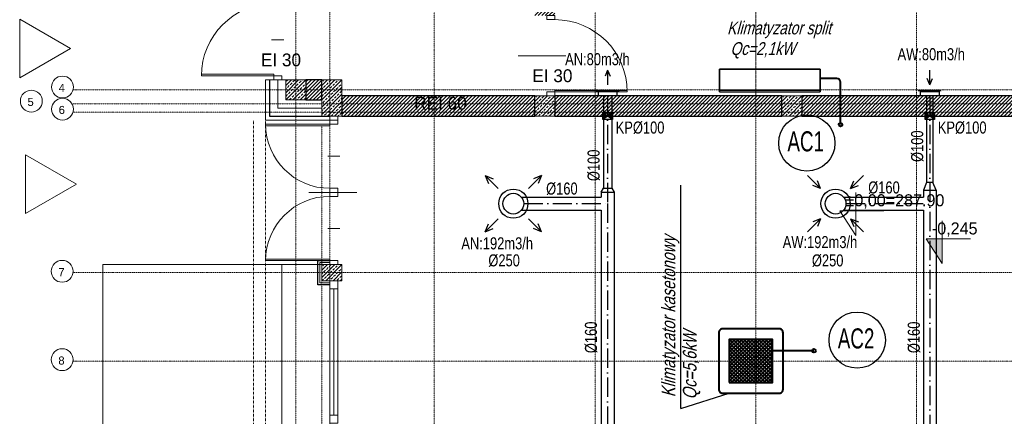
# Model space of a CAD drawing. Header units: millimetres. Extents: x 49908 to 79848, y -11883 to -3092.
# Tile 191 of 222: x 75374 to 76600, y -5005 to -4512. Entities that reach past the tile are written whole.
import ezdxf
from ezdxf.enums import TextEntityAlignment as Align

# ---------------------------------------------------------------- set-up
doc = ezdxf.new("R2010")
doc.units = ezdxf.units.MM
for name, pattern in [('0.5_0.5', [10, 5, -5]), ('ACAD_ISO10W100', [18, 12, -3, 0, -3]), ('AUSGEZOGEN', [0]), ('DASHDOT', [1, 0.5, -0.25, 0, -0.25]), ('DASHED', [19.05, 12.7, -6.35])]:
    doc.linetypes.add(name, pattern=pattern)
doc.layers.get('0').update_dxf_attribs({"color": 9, "lineweight": 9})
for name, color, linetype, lineweight in [('A opis', 9, 'Continuous', 13), ('A stolarka', 9, 'Continuous', 9), ('A_CIENKA', 9, 'Continuous', 9), ('A_HATCH', 9, 'Continuous', 9), ('A_IZOLACJA', 9, 'ZIGZAG', 9), ('A_KONSTRUKCJA', 9, 'Continuous', 25), ('A_MUROWANE', 9, 'Continuous', 25), ('A_OSIE', 9, 'DASHDOT', 9), ('A_PRZERYW', 9, 'DASHED', 9), ('A_WIDOK', 9, 'Continuous', 9), ('S_Klimatyzacja', 4, 'Continuous', 40), ('\x9dciany', 9, 'Continuous', 9)]:
    doc.layers.add(name, color=color, linetype=linetype, lineweight=lineweight)
doc.layers.add('A_WYMIAR', color=9, linetype='Continuous', lineweight=5, transparency=0.2)
doc.layers.add('S_Opis CO', color=2, linetype='Continuous')
for name, color, linetype, true_color in [('S_W_Opis', 7, 'Continuous', 0xb000eb), ('S_W_went nawiewna', 7, 'Continuous', 0x129b2b), ('S_W_went wywiewna', 7, 'Continuous', 0xdf5d0c)]:
    doc.layers.add(name, color=color, linetype=linetype, true_color=true_color)
doc.styles.add('Arial', font='arial.ttf')
doc.styles.add('ROMANS', font='romanpl.shx', dxfattribs={"bigfont": 'romanbigpl.shx'})
doc.linetypes.add('ZIGZAG', pattern='A,0.00254,-5.08,[131,ltypeshp.shx,S=5.08,R=0,X=-5.08,Y=0],-10.16,[131,ltypeshp.shx,S=5.08,R=180,X=5.08,Y=0],-5.08', length=20.32254)

msp = doc.modelspace()

# ---------------------------------------------------------------- hatches: boundary and pattern name
at = {"lineweight": 5, "ltscale": 0.25}
h = msp.add_hatch(dxfattribs=at)
h.set_pattern_fill('ANSI33', color=256, style=0)
h.set_pattern_definition([(45, (75705.4694, -4611.6265), (-4.4901, 4.4901), []), (45, (75709.9595, -4611.6265), (-4.4901, 4.4901), [3.175, -1.5875])])
h.paths.add_polyline_path([(75705.5, -4586.6), (75705.5, -4611.6), (75730.5, -4611.6), (75730.5, -4586.6)])
h = msp.add_hatch(dxfattribs=at)
h.set_pattern_fill('ANSI33', color=256, style=0)
h.set_pattern_definition([(45, (75750.4694, -4611.6265), (-4.4901, 4.4901), []), (45, (75754.9595, -4611.6265), (-4.4901, 4.4901), [3.175, -1.5875])])
h.paths.add_polyline_path([(75750.5, -4586.6), (75750.5, -4631.6), (75775.5, -4631.6), (75775.5, -4586.6)])
h = msp.add_hatch(dxfattribs=at)
h.set_pattern_fill('ANSI33', color=256, style=0)
h.set_pattern_definition([(45, (76015.4694, -4631.6265), (-4.4901, 4.4901), []), (45, (76019.9595, -4631.6265), (-4.4901, 4.4901), [3.175, -1.5875])])
h.paths.add_polyline_path([(76015.5, -4606.6), (76015.5, -4631.6), (76040.5, -4631.6), (76040.5, -4606.6)])
h = msp.add_hatch(dxfattribs=at)
h.set_pattern_fill('ANSI33', color=256, style=0)
h.set_pattern_definition([(45, (76322.9694, -4631.6265), (-4.4901, 4.4901), []), (45, (76327.4595, -4631.6265), (-4.4901, 4.4901), [3.175, -1.5875])])
h.paths.add_polyline_path([(76323, -4606.6), (76323, -4631.6), (76348, -4631.6), (76348, -4606.6)])
h = msp.add_hatch(dxfattribs=at)
h.set_pattern_fill('ANSI33', color=256, style=0)
h.set_pattern_definition([(45, (75750.4694, -4841.6265), (-4.4901, 4.4901), []), (45, (75754.9595, -4841.6265), (-4.4901, 4.4901), [3.175, -1.5875])])
h.paths.add_polyline_path([(75750.5, -4816.6), (75750.5, -4836.6), (75775.5, -4836.6), (75775.5, -4816.6)])
at = {"layer": 'A_CIENKA', "transparency": 33554687}
h = msp.add_hatch(color=256, dxfattribs=at)
h.dxf.hatch_style = 1
h.paths.add_polyline_path([(76522.7, -4784.6), (76502.7, -4784.6), (76522.7, -4815.4)])
at = {"layer": 'A_HATCH', "transparency": 33554687}
h = msp.add_hatch(dxfattribs=at)
h.set_pattern_fill('ANSI31', color=256, angle=360)
h.set_pattern_definition([(45, (24000, -2e-11), (-2.24506403, 2.24506403), [])])
h.paths.add_polyline_path([(76040.5, -4266.6), (76015.5, -4266.6), (76015.5, -4506.6), (76040.5, -4506.6)])
h.paths.add_polyline_path([(76015.5, -4631.6), (76015.5, -4606.6), (75775.5, -4606.6), (75775.5, -4631.6)])
h.paths.add_polyline_path([(76323, -4631.6), (76323, -4606.6), (76040.5, -4606.6), (76040.5, -4631.6)])
h.paths.add_polyline_path([(76348, -4606.6), (76348, -4631.6), (76650.5, -4631.6), (76650.5, -4606.6)])
h = msp.add_hatch(dxfattribs=at)
h.set_pattern_fill('ANSI31', color=256, angle=360)
h.set_pattern_definition([(45, (24000, -2e-11), (-2.24506403, 2.24506403), [])])
h.paths.add_polyline_path([(75750.5, -4611.6), (75750.5, -4586.6), (75730.5, -4586.6), (75730.5, -4611.6)])
at = {"layer": 'S_Klimatyzacja'}
h = msp.add_hatch(dxfattribs=at)
h.set_pattern_fill('ANSI37', color=1)
h.set_pattern_definition([(45, (-4053.677, -925.8292), (-2.24506403, 2.24506403), []), (135, (-4053.677, -925.8292), (-2.24506403, -2.24506403), [])])
h.paths.add_polyline_path([(76257.6, -4963.5), (76311.4, -4963.5), (76311.4, -4909.7), (76257.6, -4909.7)])
at = {"layer": 'S_W_went nawiewna', "ltscale": 2}
h = msp.add_hatch(color=256, dxfattribs=at)
h.dxf.hatch_style = 1
h.paths.add_polyline_path([(76100.3, -4627.5), (76100.3, -4635.8), (76106.2, -4631.6)])
h = msp.add_hatch(color=256, dxfattribs=at)
h.dxf.hatch_style = 1
h.paths.add_polyline_path([(76106.2, -4631.6), (76112.1, -4635.8), (76112.1, -4627.5)])
at = {"layer": 'S_W_went wywiewna', "ltscale": 2}
h = msp.add_hatch(color=256, dxfattribs=at)
h.dxf.hatch_style = 1
h.paths.add_polyline_path([(76501.2, -4627.5), (76501.2, -4635.8), (76507.1, -4631.6)])
h = msp.add_hatch(color=256, dxfattribs=at)
h.dxf.hatch_style = 1
h.paths.add_polyline_path([(76507.1, -4631.6), (76513, -4635.8), (76513, -4627.5)])

# ---------------------------------------------------------------- linework, layer by layer
for points in [[(75705.5, -4586.6), (75705.5, -4611.6), (75730.5, -4611.6), (75730.5, -4586.6)], [(75750.5, -4586.6), (75750.5, -4631.6), (75775.5, -4631.6), (75775.5, -4586.6)], [(76015.5, -4606.6), (76015.5, -4631.6), (76040.5, -4631.6), (76040.5, -4606.6)], [(76323, -4606.6), (76323, -4631.6), (76348, -4631.6), (76348, -4606.6)], [(75750.5, -4816.6), (75750.5, -4836.6), (75775.5, -4836.6), (75775.5, -4816.6)]]:
    msp.add_lwpolyline(points, close=True)
at = {"ltscale": 0.5}
for points in [[(75760.5, -4636.6), (75760.5, -4631.6)], [(75770.5, -4636.6), (75770.5, -4631.6)]]:
    msp.add_lwpolyline(points, dxfattribs=at)
at = {"layer": 'A opis', "ltscale": 0.5}
for p, q in [((75994.7, -4556.6), (76054.2, -4556.6)), ((75734.4, -4726.6), (75793.9, -4726.6))]:
    msp.add_line(p, q, dxfattribs=at)
at = {"layer": 'A stolarka', "linetype": 'AUSGEZOGEN', "lineweight": 0}
for p, q in [((75688, -4536.6), (75703, -4536.6)), ((76043, -4556.6), (76028, -4556.6)), ((75758, -4681.6), (75773, -4681.6)), ((75758, -4771.6), (75773, -4771.6))]:
    msp.add_line(p, q, dxfattribs=at)
for points in [[(76030.5, -4511.6), (76030.5, -4506.6), (76040.5, -4506.6), (76040.5, -4511.6)], [(75690.5, -4581.6), (75690.5, -4579.6), (75600.5, -4579.6), (75600.5, -4581.6)], [(75700.5, -4586.6), (75700.5, -4581.6), (75690.5, -4581.6), (75690.5, -4586.6)], [(76030.5, -4606.6), (76030.5, -4601.6), (76040.5, -4601.6), (76040.5, -4606.6)], [(76040.5, -4601.6), (76040.5, -4599.6), (76130.5, -4599.6), (76130.5, -4601.6)], [(75760.5, -4641.6), (75760.5, -4643.6), (75680.5, -4643.6), (75680.5, -4641.6)], [(75770.5, -4636.6), (75770.5, -4641.6), (75760.5, -4641.6), (75760.5, -4636.6)], [(75770.5, -4721.6), (75770.5, -4726.6), (75760.5, -4726.6), (75760.5, -4721.6)], [(75770.5, -4731.6), (75770.5, -4726.6), (75760.5, -4726.6), (75760.5, -4731.6)], [(75760.5, -4811.6), (75760.5, -4809.6), (75680.5, -4809.6), (75680.5, -4811.6)], [(75770.5, -4816.6), (75770.5, -4811.6), (75760.5, -4811.6), (75760.5, -4816.6)]]:
    msp.add_lwpolyline(points, close=True, dxfattribs=at)
at = {"layer": 'A stolarka'}
for points in [[(75760.5, -4836.6), (75760.5, -5014.1)], [(75770.5, -4846.6), (75770.5, -4836.6), (75760.5, -4836.6), (75760.5, -4846.6), (75770.5, -4846.6)], [(75765.5, -4846.6), (75765.5, -5004.1)], [(75770.5, -4846.6), (75770.5, -5004.1)], [(75770.5, -5014.1), (75770.5, -5004.1), (75760.5, -5004.1), (75760.5, -5014.1), (75770.5, -5014.1)]]:
    msp.add_lwpolyline(points, dxfattribs=at)
at = {"layer": 'A stolarka', "linetype": 'AUSGEZOGEN', "lineweight": 0}
for centre, radius, start, end in [((75690.5, -4581.6), 90, 90, 180), ((76040.5, -4601.6), 90, 0, 90), ((75760.5, -4641.6), 80, 180, 270), ((75760.5, -4811.6), 80, 90, 180)]:
    msp.add_arc(centre, radius, start, end, dxfattribs=at)
at = {"layer": 'A_CIENKA'}
for p, q in [((76415.2, -4727), (76415.2, -4780.4)), ((76415.2, -4749.6), (76395.2, -4749.6)), ((76395.2, -4749.6), (76415.2, -4780.4)), ((76415.2, -4749.6), (76450.1, -4749.6)), ((75700.5, -4816.6), (75700.5, -6546.6))]:
    msp.add_line(p, q, dxfattribs=at)
for points in [[(75437.8, -4547.4), (75374.4, -4510.8), (75374.4, -4584)], [(75445.1, -4716.5), (75381.7, -4679.9), (75381.7, -4753.1)]]:
    msp.add_lwpolyline(points, close=True, dxfattribs=at)
msp.add_lwpolyline([(76522.7, -4762), (76522.7, -4815.4), (76502.7, -4784.6), (76522.7, -4784.6), (76557.6, -4784.6)], dxfattribs=at)
at = {"layer": 'A_IZOLACJA', "ltscale": 0.015}
msp.add_lwpolyline([(75695.5, -4586.6), (75695.5, -4621.6), (75750.5, -4621.6)], dxfattribs=at)
at = {"layer": 'A_IZOLACJA', "ltscale": 0.005}
msp.add_lwpolyline([(75760.5, -4839.1), (75748, -4839.1), (75748, -4814.1), (75760.5, -4814.1)], dxfattribs=at)
at = {"layer": 'A_KONSTRUKCJA'}
for points in [[(75685.5, -4586.6), (75685.5, -4631.6), (75760.5, -4631.6)], [(75760.5, -4841.6), (75745.5, -4841.6), (75745.5, -4811.6), (75760.5, -4811.6)]]:
    msp.add_lwpolyline(points, dxfattribs=at)
at = {"layer": 'A_MUROWANE', "ltscale": 0.5}
for points in [[(75730.5, -4611.6), (75750.5, -4611.6), (75750.5, -4586.6), (75730.5, -4586.6)], [(76015.5, -4606.6), (75775.5, -4606.6), (75775.5, -4631.6), (76015.5, -4631.6)], [(76323, -4606.6), (76040.5, -4606.6), (76040.5, -4631.6), (76323, -4631.6)], [(76650.5, -4606.6), (76348, -4606.6), (76348, -4631.6), (76650.5, -4631.6)]]:
    msp.add_lwpolyline(points, close=True, dxfattribs=at)
at = {"layer": 'A_OSIE', "ltscale": 0.3, "transparency": 33554559}
for p, q in [((75718, -3903), (75718, -7140.1)), ((75760.5, -3903), (75760.5, -7140.1)), ((75890.5, -7140.1), (75890.2, -3903)), ((76090.5, -7140.1), (76090.5, -3902.9)), ((76290.5, -7140.1), (76290.5, -3903)), ((76490.5, -7140.1), (76490.5, -3903)), ((75440.8, -4599.1), (78341.8, -4599.1)), ((78343.7, -4616.6), (75440.8, -4616.6)), ((78341.8, -4626.6), (75440.8, -4626.6)), ((78341.8, -4826.6), (75440.8, -4826.6)), ((75440.8, -4936.6), (78341.8, -4936.6))]:
    msp.add_line(p, q, dxfattribs=at)
at = {"layer": 'A_PRZERYW', "ltscale": 0.01}
msp.add_lwpolyline([(76680.5, -6566.6), (75750.5, -6566.6), (75750.5, -4643.6)], dxfattribs=at)
at = {"layer": 'A_WIDOK', "linetype": '0.5_0.5', "ltscale": 0.02}
for p, q in [((75665.5, -4636.6), (75665.5, -6651.6)), ((75680.5, -4636.6), (75680.5, -6636.6))]:
    msp.add_line(p, q, dxfattribs=at)
at = {"layer": 'A_WYMIAR'}
for centre in [(75427.7, -4595.5), (75388.9, -4613), (75427.7, -4623), (75427.3, -4824.9), (75427.3, -4934.9)]:
    msp.add_circle(centre, 13.6, dxfattribs=at)
at = {"layer": 'S_Klimatyzacja', "color": 3, "linetype": 'Continuous', "lineweight": 30}
for p, q in [((76245.5, -4573.3), (76245.5, -4573.3)), ((76245.6, -4573.3), (76370.4, -4573.3)), ((76245.6, -4573.3), (76245.6, -4573.4)), ((76308, -4573.4), (76245.6, -4573.4)), ((76271.5, -4573.3), (76271.5, -4573.2)), ((76271.5, -4573.2), (76302, -4573.2)), ((76271.5, -4573.3), (76271.5, -4573.2)), ((76273.6, -4573.3), (76273.6, -4573.3)), ((76302, -4573.2), (76314, -4573.2)), ((76302, -4573.3), (76302, -4573.2)), ((76370.4, -4573.4), (76308, -4573.4)), ((76312, -4573), (76312, -4573)), ((76312.4, -4572.8), (76312.4, -4573)), ((76312.5, -4573), (76312.5, -4572.8)), ((76312.9, -4573), (76312.9, -4573)), ((76362.1, -4573.2), (76314, -4573.2)), ((76314, -4573.3), (76314, -4573.2)), ((76362.1, -4573.3), (76362.1, -4573.2)), ((76362.1, -4573.2), (76362.1, -4573.3)), ((76370.4, -4573.3), (76370.4, -4573.4)), ((76370.5, -4573.3), (76370.5, -4573.3)), ((76245.3, -4599.5), (76245.3, -4599)), ((76245.5, -4599.4), (76245.4, -4599)), ((76246, -4599.1), (76246, -4599.3)), ((76246, -4599.1), (76254.2, -4599.1)), ((76246, -4599.1), (76254.2, -4599.1)), ((76246, -4599.1), (76246, -4599.1)), ((76246, -4599.3), (76370, -4599.3)), ((76246, -4599.3), (76246, -4599.4)), ((76308, -4599.4), (76246, -4599.4)), ((76254.2, -4599.1), (76254.2, -4599.1)), ((76254.7, -4599.1), (76331.4, -4599.1)), ((76254.7, -4599.1), (76308, -4599.1)), ((76254.7, -4599.1), (76254.7, -4599.1)), ((76308, -4599.1), (76331.4, -4599.1)), ((76370, -4599.4), (76308, -4599.4)), ((76331.4, -4599.1), (76331.4, -4599.1)), ((76361.8, -4599.1), (76370, -4599.1)), ((76361.8, -4599.1), (76370, -4599.1)), ((76361.8, -4599.1), (76361.8, -4599.1)), ((76370, -4599.1), (76370, -4599.3)), ((76370, -4599.1), (76370, -4599.1)), ((76370, -4599.3), (76370, -4599.4)), ((76370.6, -4599.4), (76370.6, -4599)), ((76370.7, -4599.5), (76370.7, -4599))]:
    msp.add_line(p, q, dxfattribs=at)
at = {"layer": 'S_Klimatyzacja'}
for p, q in [((76391.4, -4584.9), (76370.8, -4584.9)), ((76396.1, -4642.3), (76396.1, -4589.6)), ((76362.9, -4923.8), (76311.4, -4923.8))]:
    msp.add_line(p, q, dxfattribs=at)
at = {"layer": 'S_Klimatyzacja', "color": 3}
msp.add_lwpolyline([(76249.3, -4976.6), (76319.8, -4976.6, 0.414214), (76324.5, -4971.9), (76324.5, -4901.4, 0.414214), (76319.8, -4896.6), (76249.3, -4896.6, 0.414214), (76244.5, -4901.4), (76244.5, -4971.9, 0.414214)], format="xyb", close=True, dxfattribs=at)
msp.add_lwpolyline([(76257.6, -4963.5), (76311.4, -4963.5), (76311.4, -4909.7), (76257.6, -4909.7)], close=True, dxfattribs=at)
at = {"layer": 'S_Klimatyzacja', "ltscale": 0.01}
for centre in [(76396.1, -4642.3), (76362.9, -4923.8)]:
    msp.add_circle(centre, 2.27, dxfattribs=at)
at = {"layer": 'S_Klimatyzacja', "color": 3, "linetype": 'Continuous', "lineweight": 30}
for centre, radius, start, end in [((76312.5, -4573.7), 0.9, 122.7972, 141.4943), ((76312.5, -4573.7), 0.9, 38.5057, 57.2028), ((76254.2, -4599), 0.15, 270, 357.2428), ((76254.7, -4599), 0.15, 180, 270), ((76361.3, -4599.1), 0.15, 269.9952, 0), ((76361.8, -4599), 0.15, 182.7572, 270)]:
    msp.add_arc(centre, radius, start, end, dxfattribs=at)
at = {"layer": 'S_Klimatyzacja', "color": 3, "linetype": 'Continuous', "lineweight": 30, "extrusion": (0, 0, -1)}
for radius, start, end in [(0.897, 57.0739, 85.2031), (0.757, 84.3106, 95.6894), (0.897, 94.7969, 122.9261)]:
    msp.add_arc((-76312.5, -4573.7), radius, start, end, dxfattribs=at)
at = {"layer": 'S_Klimatyzacja'}
msp.add_arc((76391.4, -4589.6), 4.74, 0, 90, dxfattribs=at)
at = {"layer": 'S_Klimatyzacja', "color": 3, "linetype": 'Continuous', "lineweight": 30}
for centre, major_axis, ratio, start_param, end_param in [((76245.5, -4573.5), (0.15, 0), 0.000939, 1.570796, 3.060083), ((76370.5, -4573.5), (0.15, 0), 0.000939, 0.08151, 1.570796), ((76245.5, -4599.5), (-0.15, 0), 0.931755, 0.058395, 1.572703), ((76245.6, -4599.4), (-0.073, 0.131), 0.758512, 1.22879, 2.511604), ((76254.2, -4599), (-0.15, 0), 0.900172, 1.569227, 3.086208), ((76254.7, -4599), (-0.15, 0), 0.899927, 0, 1.570796), ((76361.3, -4599.1), (-0.15, 0), 0.904978, 1.570796, 3.141593), ((76361.3, -4599.1), (0, 0.15), 0.000179, 3.142341, 3.581061), ((76361.8, -4599), (-0.15, 0), 0.900172, 0.055385, 1.572366), ((76370.5, -4599.4), (-0.073, -0.131), 0.758512, 0.629988, 1.912803), ((76370.6, -4599.5), (-0.15, 0), 0.931755, 1.568889, 3.083197)]:
    msp.add_ellipse(centre, major_axis=major_axis, ratio=ratio, start_param=start_param, end_param=end_param, dxfattribs=at)
for points, knots in [([(76245.4, -4573.3), (76245.4, -4573.3), (76245.3, -4573.3), (76245.3, -4573.4), (76245.3, -4573.4), (76245.3, -4573.4), (76245.3, -4573.5), (76245.3, -4573.5)], [0, 0, 0, 0, 0.324253, 0.324253, 0.662049, 0.662049, 1, 1, 1, 1]), ([(76245.4, -4573.3), (76245.4, -4573.3), (76245.4, -4573.3), (76245.3, -4573.3), (76245.3, -4573.4), (76245.3, -4573.4), (76245.3, -4573.4), (76245.3, -4573.5), (76245.3, -4573.5), (76245.3, -4573.5)], [0, 0, 0, 0, 0.27434, 0.27434, 0.548679, 0.548679, 0.823019, 0.823019, 1, 1, 1, 1]), ([(76245.3, -4573.5), (76245.3, -4575.8), (76245.3, -4578.1), (76245.3, -4581.6), (76245.3, -4582.8), (76245.3, -4585.1), (76245.3, -4586.3), (76245.3, -4588.5), (76245.3, -4589.6), (76245.3, -4591.2), (76245.3, -4591.7), (76245.3, -4592.7), (76245.3, -4593.2), (76245.3, -4594.5), (76245.3, -4595.4), (76245.3, -4596.9), (76245.3, -4597.6), (76245.3, -4598.2)], [0, 0, 0, 0, 0.25, 0.25, 0.375, 0.375, 0.5, 0.5, 0.625, 0.625, 0.6875, 0.6875, 0.75, 0.75, 0.875, 0.875, 1, 1, 1, 1]), ([(76245.3, -4598.8), (76245.3, -4598.2), (76245.3, -4597.6), (76245.3, -4596.1), (76245.3, -4595.2), (76245.3, -4593.4), (76245.3, -4592.5), (76245.3, -4590.9), (76245.3, -4590.3), (76245.3, -4589.2), (76245.3, -4588.6), (76245.4, -4586.9), (76245.4, -4585.7), (76245.4, -4583.2), (76245.4, -4582), (76245.4, -4578.4), (76245.4, -4575.9), (76245.4, -4573.5)], [0, 0, 0, 0, 0.125, 0.125, 0.25, 0.25, 0.375, 0.375, 0.4375, 0.4375, 0.5, 0.5, 0.625, 0.625, 0.75, 0.75, 1, 1, 1, 1]), ([(76245.4, -4573.5), (76245.4, -4573.5), (76245.4, -4573.5), (76245.3, -4573.5), (76245.3, -4573.5), (76245.3, -4573.5)], [0, 0, 0, 0, 0.274717, 0.274717, 1, 1, 1, 1]), ([(76245.3, -4599), (76245.3, -4599), (76245.3, -4599), (76245.3, -4598.7), (76245.3, -4598.5), (76245.3, -4597.7), (76245.3, -4597.1), (76245.3, -4595.6), (76245.3, -4594.8), (76245.3, -4592.9), (76245.3, -4591.9), (76245.3, -4589.8), (76245.3, -4588.7), (76245.3, -4586.5), (76245.3, -4585.3), (76245.3, -4582.9), (76245.3, -4581.7), (76245.3, -4578.2), (76245.3, -4575.8), (76245.3, -4573.5)], [0, 0, 0, 0, 0.002816, 0.002816, 0.061473, 0.061473, 0.178789, 0.178789, 0.296105, 0.296105, 0.413421, 0.413421, 0.530737, 0.530737, 0.648053, 0.648053, 0.765368, 0.765368, 1, 1, 1, 1]), ([(76245.5, -4573.3), (76245.5, -4573.3), (76245.5, -4573.3), (76245.4, -4573.3), (76245.4, -4573.3), (76245.4, -4573.3)], [0, 0, 0, 0, 0.589159, 0.589159, 1, 1, 1, 1]), ([(76245.4, -4573.5), (76245.4, -4573.5), (76245.4, -4573.5), (76245.4, -4573.4), (76245.4, -4573.4), (76245.4, -4573.4), (76245.4, -4573.3), (76245.5, -4573.3), (76245.5, -4573.3), (76245.5, -4573.3), (76245.6, -4573.3), (76245.6, -4573.3)], [0, 0, 0, 0, 0.138181, 0.138181, 0.353224, 0.353224, 0.56878, 0.56878, 0.784466, 0.784466, 1, 1, 1, 1]), ([(76245.5, -4573.3), (76245.5, -4573.3), (76245.5, -4573.3), (76245.6, -4573.3), (76245.6, -4573.3), (76245.6, -4573.3)], [0, 0, 0, 0, 0.517022, 0.517022, 1, 1, 1, 1]), ([(76245.6, -4573.4), (76245.6, -4573.4), (76245.6, -4573.4), (76245.6, -4573.4), (76245.6, -4573.4), (76245.5, -4573.4), (76245.5, -4573.4), (76245.5, -4573.5), (76245.5, -4573.5), (76245.5, -4573.5), (76245.5, -4573.5), (76245.5, -4573.5)], [0, 0, 0, 0, 0.215887, 0.215887, 0.431768, 0.431768, 0.647278, 0.647278, 0.862057, 0.862057, 1, 1, 1, 1]), ([(76245.5, -4573.5), (76245.5, -4575.9), (76245.5, -4578.4), (76245.5, -4582), (76245.5, -4583.3), (76245.5, -4585.7), (76245.5, -4586.9), (76245.5, -4588.7), (76245.5, -4589.2), (76245.5, -4590.4), (76245.5, -4590.9), (76245.5, -4592.5), (76245.5, -4593.5), (76245.5, -4595.3), (76245.5, -4596.2), (76245.5, -4597.7), (76245.5, -4598.4), (76245.5, -4598.9)], [0, 0, 0, 0, 0.25, 0.25, 0.375, 0.375, 0.5, 0.5, 0.5625, 0.5625, 0.625, 0.625, 0.75, 0.75, 0.875, 0.875, 1, 1, 1, 1]), ([(76370.4, -4573.3), (76370.4, -4573.3), (76370.5, -4573.3), (76370.5, -4573.3), (76370.5, -4573.3), (76370.6, -4573.3), (76370.6, -4573.3), (76370.6, -4573.4), (76370.6, -4573.4), (76370.6, -4573.4), (76370.7, -4573.5), (76370.7, -4573.5)], [0, 0, 0, 0, 0.142379, 0.142379, 0.357179, 0.357179, 0.57148, 0.57148, 0.785668, 0.785668, 1, 1, 1, 1]), ([(76370.4, -4573.3), (76370.4, -4573.3), (76370.4, -4573.3), (76370.5, -4573.3), (76370.5, -4573.3), (76370.5, -4573.3)], [0, 0, 0, 0, 0.265384, 0.265384, 1, 1, 1, 1]), ([(76370.5, -4573.5), (76370.5, -4573.5), (76370.5, -4573.5), (76370.5, -4573.5), (76370.5, -4573.5), (76370.5, -4573.4), (76370.5, -4573.4), (76370.5, -4573.4), (76370.5, -4573.4), (76370.4, -4573.4), (76370.4, -4573.4), (76370.4, -4573.4)], [0, 0, 0, 0, 0.213985, 0.213985, 0.427975, 0.427975, 0.642313, 0.642313, 0.857373, 0.857373, 1, 1, 1, 1]), ([(76370.6, -4573.3), (76370.6, -4573.3), (76370.6, -4573.3), (76370.6, -4573.3), (76370.5, -4573.3), (76370.5, -4573.3)], [0, 0, 0, 0, 0.589288, 0.589288, 1, 1, 1, 1]), ([(76370.6, -4598.9), (76370.6, -4598.4), (76370.6, -4597.7), (76370.6, -4596.2), (76370.6, -4595.3), (76370.6, -4593.5), (76370.6, -4592.6), (76370.5, -4591), (76370.5, -4590.4), (76370.5, -4589.3), (76370.5, -4588.7), (76370.5, -4586.9), (76370.5, -4585.7), (76370.5, -4583.3), (76370.5, -4582.1), (76370.5, -4578.4), (76370.5, -4575.9), (76370.5, -4573.5)], [0, 0, 0, 0, 0.125, 0.125, 0.25, 0.25, 0.375, 0.375, 0.4375, 0.4375, 0.5, 0.5, 0.625, 0.625, 0.75, 0.75, 1, 1, 1, 1]), ([(76370.7, -4573.5), (76370.7, -4573.5), (76370.7, -4573.4), (76370.7, -4573.4), (76370.7, -4573.4), (76370.7, -4573.3), (76370.7, -4573.3), (76370.6, -4573.3)], [0, 0, 0, 0, 0.321976, 0.321976, 0.661113, 0.661113, 1, 1, 1, 1]), ([(76370.8, -4573.5), (76370.8, -4573.5), (76370.7, -4573.4), (76370.7, -4573.4), (76370.7, -4573.4), (76370.7, -4573.3), (76370.7, -4573.3), (76370.6, -4573.3), (76370.6, -4573.3), (76370.6, -4573.3)], [0, 0, 0, 0, 0.27434, 0.27434, 0.548679, 0.548679, 0.823019, 0.823019, 1, 1, 1, 1]), ([(76370.7, -4573.5), (76370.7, -4573.5), (76370.7, -4573.5), (76370.7, -4573.5), (76370.7, -4573.5), (76370.7, -4573.5)], [0, 0, 0, 0, 0.324826, 0.324826, 1, 1, 1, 1]), ([(76370.7, -4598.2), (76370.7, -4597.6), (76370.7, -4596.9), (76370.7, -4595.4), (76370.7, -4594.5), (76370.7, -4593.2), (76370.7, -4592.7), (76370.7, -4591.7), (76370.7, -4591.2), (76370.7, -4589.6), (76370.7, -4588.5), (76370.7, -4586.3), (76370.7, -4585.1), (76370.7, -4582.8), (76370.7, -4581.6), (76370.7, -4578.1), (76370.7, -4575.8), (76370.7, -4573.5)], [0, 0, 0, 0, 0.125, 0.125, 0.25, 0.25, 0.3125, 0.3125, 0.375, 0.375, 0.5, 0.5, 0.625, 0.625, 0.75, 0.75, 1, 1, 1, 1]), ([(76370.7, -4573.5), (76370.7, -4575.9), (76370.7, -4578.4), (76370.7, -4582), (76370.7, -4583.2), (76370.7, -4585.7), (76370.7, -4586.9), (76370.7, -4588.6), (76370.7, -4589.2), (76370.7, -4590.3), (76370.7, -4590.9), (76370.7, -4592.5), (76370.7, -4593.4), (76370.7, -4595.2), (76370.7, -4596.1), (76370.7, -4597.6), (76370.7, -4598.2), (76370.7, -4598.8)], [0, 0, 0, 0, 0.25, 0.25, 0.375, 0.375, 0.5, 0.5, 0.5625, 0.5625, 0.625, 0.625, 0.75, 0.75, 0.875, 0.875, 1, 1, 1, 1]), ([(76370.8, -4599), (76370.8, -4599), (76370.8, -4599), (76370.8, -4598.7), (76370.8, -4598.5), (76370.8, -4597.7), (76370.8, -4597.1), (76370.8, -4595.6), (76370.8, -4594.8), (76370.8, -4592.9), (76370.8, -4591.9), (76370.8, -4589.8), (76370.8, -4588.7), (76370.8, -4586.5), (76370.8, -4585.3), (76370.8, -4582.9), (76370.8, -4581.7), (76370.8, -4578.2), (76370.8, -4575.8), (76370.8, -4573.5)], [0, 0, 0, 0, 0.000735, 0.000735, 0.059515, 0.059515, 0.177076, 0.177076, 0.294636, 0.294636, 0.412197, 0.412197, 0.529758, 0.529758, 0.647318, 0.647318, 0.764879, 0.764879, 1, 1, 1, 1]), ([(76245.3, -4598.2), (76245.3, -4598.2), (76245.3, -4598.2), (76245.3, -4598.2), (76245.3, -4598.2), (76245.3, -4598.1), (76245.3, -4598.1), (76245.3, -4598.1)], [0, 0, 0, 0, 0.408496, 0.408496, 0.755548, 0.755548, 1, 1, 1, 1]), ([(76245.3, -4598.8), (76245.3, -4598.8), (76245.3, -4598.8), (76245.3, -4598.8), (76245.3, -4598.8), (76245.3, -4598.8)], [0, 0, 0, 0, 0.537463, 0.537463, 1, 1, 1, 1]), ([(76245.5, -4598.9), (76245.5, -4598.9), (76245.5, -4598.9), (76245.4, -4598.9), (76245.4, -4598.9), (76245.4, -4598.9), (76245.4, -4598.9), (76245.4, -4598.9), (76245.4, -4598.9), (76245.3, -4598.9), (76245.3, -4598.9), (76245.3, -4598.8), (76245.3, -4598.8), (76245.3, -4598.8)], [0, 0, 0, 0, 0.007827, 0.007827, 0.116198, 0.116198, 0.339042, 0.339042, 0.559958, 0.559958, 0.779949, 0.779949, 1, 1, 1, 1]), ([(76245.3, -4598.9), (76245.3, -4598.9), (76245.4, -4598.9), (76245.4, -4599), (76245.6, -4599.1), (76245.8, -4599.1), (76245.9, -4599.1), (76246, -4599.1), (76246, -4599.1)], [0, 0, 0, 0, 0.052802, 0.254901, 0.474373, 0.701835, 0.918705, 1, 1, 1, 1]), ([(76245.3, -4598.9), (76245.3, -4598.9), (76245.3, -4598.9), (76245.3, -4599), (76245.3, -4599), (76245.3, -4599)], [0, 0, 0, 0, 0.283961, 0.804601, 1, 1, 1, 1]), ([(76245.3, -4598.9), (76245.3, -4598.9), (76245.3, -4598.9), (76245.3, -4598.9), (76245.3, -4599), (76245.3, -4599), (76245.3, -4599), (76245.3, -4599)], [0, 0, 0, 0, 0.426578, 0.426578, 0.999975, 0.999975, 1, 1, 1, 1]), ([(76245.3, -4599), (76245.3, -4599.1), (76245.3, -4599.2), (76245.3, -4599.4), (76245.3, -4599.4), (76245.3, -4599.7), (76245.3, -4599.8), (76245.3, -4600.2), (76245.3, -4600.3), (76245.3, -4600.8), (76245.3, -4600.9), (76245.3, -4601), (76245.3, -4601), (76245.3, -4601)], [0, 0, 0, 0, 0.053987, 0.053987, 0.107973, 0.107973, 0.215946, 0.215946, 0.431893, 0.431893, 0.863785, 0.863785, 1, 1, 1, 1]), ([(76245.3, -4599.5), (76245.3, -4599.5), (76245.3, -4599.5), (76245.3, -4599.5), (76245.3, -4599.5), (76245.3, -4599.5), (76245.4, -4599.5), (76245.4, -4599.4), (76245.4, -4599.4), (76245.5, -4599.4), (76245.5, -4599.4), (76245.5, -4599.4)], [0, 0, 0, 0, 0.000019, 0.000019, 0.364247, 0.364247, 0.642027, 0.642027, 0.999981, 0.999981, 1, 1, 1, 1]), ([(76245.3, -4601.5), (76245.3, -4601.5), (76245.3, -4601.5), (76245.3, -4601.4), (76245.3, -4601.3), (76245.3, -4600.9), (76245.3, -4600.7), (76245.3, -4600.3), (76245.3, -4600.2), (76245.3, -4599.9), (76245.3, -4599.7), (76245.3, -4599.5)], [0, 0, 0, 0, 0.144208, 0.144208, 0.572104, 0.572104, 0.786052, 0.786052, 0.893026, 0.893026, 1, 1, 1, 1]), ([(76245.3, -4601.6), (76245.3, -4601.6), (76245.3, -4601.6), (76245.4, -4601.6), (76245.4, -4601.6), (76245.4, -4601.7), (76245.5, -4601.6), (76245.5, -4601.6)], [0, 0, 0, 0, 0.021664, 0.300705, 0.624511, 0.943198, 1, 1, 1, 1]), ([(76245.5, -4598.9), (76245.5, -4598.9), (76245.5, -4598.9), (76245.5, -4599), (76245.5, -4599), (76245.6, -4599), (76245.6, -4599.1), (76245.7, -4599.1), (76245.8, -4599.1), (76245.9, -4599.1), (76246, -4599.1), (76246, -4599.1)], [0, 0, 0, 0, 0.003827, 0.003827, 0.275878, 0.275878, 0.523596, 0.523596, 0.761702, 0.761702, 1, 1, 1, 1]), ([(76245.6, -4599.5), (76245.5, -4599.5), (76245.5, -4599.6), (76245.5, -4599.6), (76245.5, -4599.6), (76245.5, -4599.6), (76245.5, -4599.6), (76245.5, -4599.7)], [0, 0, 0, 0, 0.356851, 0.356851, 0.635377, 0.635377, 1, 1, 1, 1]), ([(76245.5, -4599.7), (76245.5, -4600.1), (76245.5, -4600.4), (76245.5, -4600.8), (76245.5, -4601), (76245.5, -4601.4), (76245.5, -4601.6), (76245.5, -4601.6), (76245.5, -4601.7), (76245.5, -4601.6)], [0, 0, 0, 0, 0.209621, 0.209621, 0.419242, 0.419242, 0.838484, 0.838484, 1, 1, 1, 1]), ([(76245.5, -4601.6), (76246.5, -4601.6), (76248.5, -4601.6), (76251.6, -4601.6), (76254.6, -4601.6), (76257.4, -4601.6), (76260, -4601.6), (76262.4, -4601.6), (76264.5, -4601.6), (76266.2, -4601.6), (76267.7, -4601.6), (76269, -4601.6), (76270.3, -4601.6), (76271.4, -4601.6), (76272.5, -4601.6), (76273.7, -4601.6), (76275.2, -4601.6), (76277, -4601.6), (76279, -4601.6), (76281.3, -4601.6), (76283.7, -4601.6), (76286.3, -4601.6), (76289, -4601.6), (76291.8, -4601.6), (76294.7, -4601.6), (76297.8, -4601.6), (76301.1, -4601.6), (76304.5, -4601.6), (76306.8, -4601.6), (76308, -4601.6)], [0, 0, 0, 0, 0.048286, 0.099407, 0.147347, 0.192109, 0.233691, 0.272093, 0.307316, 0.332761, 0.356242, 0.377761, 0.397317, 0.414911, 0.431228, 0.449187, 0.474894, 0.503794, 0.535887, 0.571172, 0.60965, 0.651321, 0.696184, 0.740113, 0.786725, 0.83602, 0.887997, 0.942657, 1, 1, 1, 1]), ([(76246, -4599.4), (76246, -4599.4), (76245.9, -4599.4), (76245.8, -4599.4), (76245.8, -4599.5), (76245.7, -4599.5), (76245.6, -4599.5), (76245.6, -4599.5)], [0, 0, 0, 0, 0.262356, 0.262356, 0.608695, 0.608695, 1, 1, 1, 1]), ([(76308, -4601.6), (76309.1, -4601.6), (76311.3, -4601.6), (76314.5, -4601.6), (76317.5, -4601.6), (76320.3, -4601.6), (76322.9, -4601.6), (76325.3, -4601.6), (76327.4, -4601.6), (76329.2, -4601.6), (76330.6, -4601.6), (76332, -4601.6), (76333.2, -4601.6), (76334.3, -4601.6), (76335.4, -4601.6), (76336.7, -4601.6), (76338.2, -4601.6), (76340, -4601.6), (76342, -4601.6), (76344.2, -4601.6), (76346.6, -4601.6), (76349.2, -4601.6), (76351.9, -4601.6), (76354.7, -4601.6), (76357.7, -4601.6), (76360.7, -4601.6), (76364, -4601.6), (76367.3, -4601.6), (76369.5, -4601.6), (76370.6, -4601.6)], [0, 0, 0, 0, 0.0543, 0.10542, 0.153361, 0.198123, 0.239705, 0.278107, 0.31333, 0.338774, 0.362256, 0.383775, 0.403331, 0.420924, 0.437241, 0.4552, 0.480908, 0.509808, 0.541901, 0.577186, 0.615664, 0.657334, 0.702198, 0.746127, 0.792739, 0.842033, 0.894011, 0.948671, 1, 1, 1, 1]), ([(76331.4, -4599.1), (76332.7, -4599.1), (76336.3, -4599.1), (76342.8, -4599.2), (76348.8, -4599.2), (76352.4, -4599.2), (76353.1, -4599.2)], [0, 0, 0, 0, 0.176467, 0.500862, 0.905589, 1, 1, 1, 1]), ([(76370, -4599.1), (76370.1, -4599.1), (76370.2, -4599.1), (76370.4, -4599.1), (76370.5, -4599), (76370.6, -4599), (76370.7, -4598.9), (76370.7, -4598.9)], [0, 0, 0, 0, 0.192826, 0.40079, 0.615653, 0.845249, 1, 1, 1, 1]), ([(76370, -4599.1), (76370.1, -4599.1), (76370.1, -4599.1), (76370.2, -4599.1), (76370.3, -4599.1), (76370.4, -4599.1), (76370.4, -4599), (76370.5, -4599), (76370.6, -4599), (76370.6, -4598.9)], [0, 0, 0, 0, 0.238277, 0.238277, 0.476361, 0.476361, 0.724057, 0.724057, 1, 1, 1, 1]), ([(76370.5, -4599.5), (76370.4, -4599.5), (76370.4, -4599.5), (76370.3, -4599.5), (76370.2, -4599.4), (76370.1, -4599.4), (76370, -4599.4), (76370, -4599.4)], [0, 0, 0, 0, 0.391305, 0.391305, 0.737644, 0.737644, 1, 1, 1, 1]), ([(76370.6, -4599.7), (76370.6, -4599.6), (76370.6, -4599.6), (76370.5, -4599.6), (76370.5, -4599.6), (76370.5, -4599.6), (76370.5, -4599.5), (76370.5, -4599.5)], [0, 0, 0, 0, 0.364623, 0.364623, 0.643149, 0.643149, 1, 1, 1, 1]), ([(76370.7, -4598.8), (76370.7, -4598.8), (76370.7, -4598.8), (76370.7, -4598.9), (76370.7, -4598.9), (76370.7, -4598.9), (76370.7, -4598.9), (76370.6, -4598.9), (76370.6, -4598.9), (76370.6, -4598.9), (76370.6, -4598.9), (76370.6, -4598.9), (76370.6, -4598.9), (76370.6, -4598.9)], [0, 0, 0, 0, 0.220051, 0.220051, 0.440042, 0.440042, 0.660958, 0.660958, 0.883802, 0.883802, 0.992173, 0.992173, 1, 1, 1, 1]), ([(76370.6, -4599.4), (76370.6, -4599.4), (76370.6, -4599.4), (76370.6, -4599.4), (76370.6, -4599.4), (76370.7, -4599.5), (76370.7, -4599.5), (76370.7, -4599.5), (76370.7, -4599.5), (76370.7, -4599.5), (76370.7, -4599.5), (76370.7, -4599.5)], [0, 0, 0, 0, 0.000019, 0.000019, 0.357973, 0.357973, 0.635753, 0.635753, 0.999981, 0.999981, 1, 1, 1, 1]), ([(76370.6, -4601.6), (76370.6, -4601.7), (76370.6, -4601.6), (76370.6, -4601.6), (76370.6, -4601.4), (76370.6, -4601), (76370.6, -4600.8), (76370.6, -4600.4), (76370.6, -4600.1), (76370.6, -4599.7)], [0, 0, 0, 0, 0.161516, 0.161516, 0.580758, 0.580758, 0.790379, 0.790379, 1, 1, 1, 1]), ([(76370.6, -4601.6), (76370.6, -4601.6), (76370.6, -4601.7), (76370.6, -4601.6), (76370.7, -4601.6), (76370.7, -4601.6), (76370.7, -4601.6), (76370.7, -4601.6), (76370.7, -4601.5)], [0, 0, 0, 0, 0.000885, 0.298589, 0.529942, 0.722094, 0.884365, 1, 1, 1, 1]), ([(76370.7, -4598.1), (76370.7, -4598.1), (76370.7, -4598.1), (76370.7, -4598.2), (76370.7, -4598.2), (76370.7, -4598.2), (76370.7, -4598.2), (76370.7, -4598.2)], [0, 0, 0, 0, 0.284462, 0.284462, 0.651704, 0.651704, 1, 1, 1, 1]), ([(76370.7, -4598.8), (76370.7, -4598.8), (76370.7, -4598.8), (76370.7, -4598.8), (76370.7, -4598.8), (76370.7, -4598.8)], [0, 0, 0, 0, 0.535355, 0.535355, 1, 1, 1, 1]), ([(76370.7, -4599), (76370.7, -4599), (76370.7, -4598.9), (76370.7, -4598.9), (76370.7, -4598.9)], [0, 0, 0, 0, 0.391906, 1, 1, 1, 1]), ([(76370.7, -4599), (76370.7, -4599), (76370.7, -4599), (76370.7, -4599), (76370.7, -4598.9), (76370.7, -4598.9), (76370.7, -4598.9), (76370.7, -4598.9)], [0, 0, 0, 0, 0.000026, 0.000026, 0.572445, 0.572445, 1, 1, 1, 1]), ([(76370.7, -4601), (76370.7, -4601), (76370.7, -4601), (76370.7, -4600.9), (76370.7, -4600.8), (76370.7, -4600.3), (76370.7, -4600.2), (76370.7, -4599.8), (76370.7, -4599.7), (76370.7, -4599.4), (76370.7, -4599.2), (76370.7, -4599)], [0, 0, 0, 0, 0.136215, 0.136215, 0.568107, 0.568107, 0.784054, 0.784054, 0.892027, 0.892027, 1, 1, 1, 1]), ([(76370.7, -4599.5), (76370.7, -4599.6), (76370.7, -4599.7), (76370.7, -4599.9), (76370.7, -4600), (76370.7, -4600.2), (76370.7, -4600.3), (76370.7, -4600.7), (76370.7, -4600.9), (76370.7, -4601.3), (76370.7, -4601.4), (76370.7, -4601.5), (76370.7, -4601.5), (76370.7, -4601.5)], [0, 0, 0, 0, 0.053487, 0.053487, 0.106974, 0.106974, 0.213948, 0.213948, 0.427896, 0.427896, 0.855792, 0.855792, 1, 1, 1, 1])]:
    msp.add_open_spline(points, degree=3, knots=knots, dxfattribs=at)
for points, degree in [([(76245.5, -4573.3), (76245.5, -4573.3), (76245.5, -4573.3), (76245.4, -4573.3)], 3), ([(76370.6, -4573.3), (76370.6, -4573.3), (76370.6, -4573.3), (76370.5, -4573.3)], 3), ([(76245.3, -4598.2), (76245.3, -4598.4), (76245.3, -4598.6), (76245.3, -4598.8)], 3), ([(76245.3, -4601), (76245.3, -4601.5)], 1), ([(76245.5, -4599.4), (76245.6, -4599.3), (76245.8, -4599.3), (76246, -4599.3)], 3), ([(76331.4, -4599.1), (76341.4, -4599.1), (76351.3, -4599.2), (76361.3, -4599.2)], 3), ([(76370, -4599.3), (76370.2, -4599.3), (76370.4, -4599.3), (76370.6, -4599.4)], 3), ([(76370.7, -4598.8), (76370.7, -4598.6), (76370.7, -4598.4), (76370.7, -4598.2)], 3), ([(76370.7, -4601.5), (76370.7, -4601)], 1)]:
    msp.add_open_spline(points, degree=degree, dxfattribs=at)
at = {"layer": 'S_Opis CO', "color": 3, "ltscale": 0.1}
msp.add_line((76197.1, -4995.8), (76197.1, -4717.6), dxfattribs=at)
at = {"layer": 'S_Opis CO', "color": 1, "ltscale": 0.1}
msp.add_line((76197.1, -4995.8), (76257.6, -4976.6), dxfattribs=at)
at = {"layer": 'S_Opis CO', "color": 3}
for centre in [(76354.1, -4665.2), (76416.8, -4910.6)]:
    msp.add_circle(centre, 35, dxfattribs=at)
at = {"layer": 'S_W_went nawiewna', "ltscale": 2}
for p, q in [((76106.2, -4574.4), (76103, -4582.1)), ((76106.2, -4574.4), (76109.4, -4582.1)), ((76106.2, -4574.4), (76106.2, -4592.7)), ((76091.9, -4599.7), (76120.5, -4599.7)), ((76101.2, -4606.6), (76101.2, -4721.6)), ((76111.2, -4606.6), (76111.2, -4721.6)), ((76112.1, -4635.8), (76100.3, -4627.5)), ((76112.1, -4627.5), (76100.3, -4635.8)), ((75953.9, -4705.8), (75963.5, -4709.8)), ((75953.9, -4705.8), (75957.9, -4715.5)), ((75953.9, -4705.8), (75970.1, -4722)), ((76023.7, -4705.8), (76007.5, -4722)), ((76023.7, -4705.8), (76014, -4709.8)), ((76023.7, -4705.8), (76019.7, -4715.5)), ((76098.2, -4726.5), (76101.2, -4721.6)), ((76098.2, -4726.5), (76098.2, -4732.7)), ((76098.2, -4726.5), (76114.2, -4726.5)), ((76101.2, -4721.6), (76111.2, -4721.6)), ((76111.2, -4721.6), (76114.2, -4726.5)), ((76114.2, -4726.5), (76114.2, -5122)), ((75998.9, -4732.7), (76098.2, -4732.7)), ((75998.9, -4748.7), (76098.2, -4748.7)), ((76098.2, -4748.7), (76098.2, -5122)), ((75953.9, -4775.6), (75970.1, -4759.4)), ((75953.9, -4775.6), (75957.9, -4765.9)), ((76023.7, -4775.6), (76007.5, -4759.4)), ((76023.7, -4775.6), (76019.7, -4765.9)), ((75953.9, -4775.6), (75963.5, -4771.6)), ((76023.7, -4775.6), (76014, -4771.6))]:
    msp.add_line(p, q, dxfattribs=at)
at = {"layer": 'S_W_went nawiewna', "color": 1, "linetype": 'ACAD_ISO10W100', "ltscale": 2}
for p, q in [((76106.2, -4606.6), (76106.2, -4740.7)), ((76001.7, -4740.7), (76106.2, -4740.7)), ((76106.2, -4740.7), (76106.2, -5140.7))]:
    msp.add_line(p, q, dxfattribs=at)
at = {"layer": 'S_W_went nawiewna'}
msp.add_lwpolyline([(76094.7, -4601), (76117.7, -4601), (76117.7, -4606.6), (76094.7, -4606.6)], close=True, dxfattribs=at)
at = {"layer": 'S_W_went nawiewna', "ltscale": 2}
msp.add_lwpolyline([(76112.1, -4635.8), (76100.3, -4635.8), (76100.3, -4627.5), (76112.1, -4627.5)], close=True, dxfattribs=at)
at = {"layer": 'S_W_went nawiewna'}
for radius in [18.2, 12.9]:
    msp.add_circle((75988.8, -4740.7), radius, dxfattribs=at)
at = {"layer": 'S_W_went wywiewna', "ltscale": 2}
for p, q in [((76507.1, -4592.7), (76507.1, -4574.4)), ((76507.1, -4592.7), (76503.9, -4585)), ((76507.1, -4592.7), (76510.3, -4585)), ((76492.8, -4599.7), (76521.4, -4599.7)), ((76503.1, -4606.6), (76503.1, -4627.5)), ((76511.1, -4606.6), (76511.1, -4627.5)), ((76513, -4635.8), (76501.2, -4627.5)), ((76513, -4627.5), (76501.2, -4635.8)), ((76503.1, -4635.8), (76503.1, -4714.2)), ((76511.1, -4635.8), (76511.1, -4714.2)), ((76371.2, -4722), (76355, -4705.8)), ((76408.6, -4722), (76424.8, -4705.8)), ((76371.2, -4722), (76361.5, -4718)), ((76371.2, -4722), (76367.2, -4712.3)), ((76408.6, -4722), (76412.6, -4712.3)), ((76408.6, -4722), (76418.3, -4718)), ((76503.1, -4714.2), (76499.1, -4723.9)), ((76511.1, -4714.2), (76503.1, -4714.2)), ((76515.1, -4723.9), (76511.1, -4714.2)), ((76499.1, -4723.9), (76499.1, -4732.7)), ((76499.1, -4723.9), (76515.1, -4723.9)), ((76515.1, -4723.9), (76515.1, -5119.2)), ((76400, -4732.7), (76499.1, -4732.7)), ((76400, -4748.7), (76499.1, -4748.7)), ((76499.1, -4748.7), (76499.1, -5119.2)), ((76371.2, -4759.4), (76355, -4775.6)), ((76371.2, -4759.4), (76361.5, -4763.4)), ((76371.2, -4759.4), (76367.2, -4769.1)), ((76408.6, -4759.4), (76418.3, -4763.4)), ((76408.6, -4759.4), (76412.6, -4769.1)), ((76408.6, -4759.4), (76424.8, -4775.6))]:
    msp.add_line(p, q, dxfattribs=at)
at = {"layer": 'S_W_went wywiewna', "color": 1, "linetype": 'ACAD_ISO10W100', "ltscale": 2}
for p, q in [((76507.1, -4606.6), (76507.1, -5540.7)), ((76402.8, -4740.7), (76507.1, -4740.7))]:
    msp.add_line(p, q, dxfattribs=at)
at = {"layer": 'S_W_went wywiewna'}
msp.add_lwpolyline([(76495.6, -4601), (76518.6, -4601), (76518.6, -4606.6), (76495.6, -4606.6)], close=True, dxfattribs=at)
at = {"layer": 'S_W_went wywiewna', "ltscale": 2}
msp.add_lwpolyline([(76513, -4635.8), (76501.2, -4635.8), (76501.2, -4627.5), (76513, -4627.5)], close=True, dxfattribs=at)
at = {"layer": 'S_W_went wywiewna'}
for radius in [18.2, 12.9]:
    msp.add_circle((76389.9, -4740.7), radius, dxfattribs=at)
at = {"layer": '\x9dciany', "linetype": '0.5_0.5', "ltscale": 0.03}
msp.add_line((76290.5, -4266.6), (76290.5, -4606.6), dxfattribs=at)
at = {"layer": '\x9dciany'}
for p, q in [((75680.5, -4586.6), (75680.5, -4636.6)), ((75680.5, -4586.6), (75705.5, -4586.6)), ((75680.5, -4636.6), (75770.5, -4636.6)), ((75478, -4816.6), (75478, -6546.6)), ((75478, -4816.6), (75760.5, -4816.6))]:
    msp.add_line(p, q, dxfattribs=at)

# ---------------------------------------------------------------- texts
at = {"layer": 'A_CIENKA', "char_height": 15, "attachment_point": 1}
for s, insert in [('%%P0,00=287.90', (76402.2, -4729)), ('-0,245', (76509.7, -4764))]:
    msp.add_mtext_dynamic_manual_height_columns(s, width=48.771, gutter_width=17.5, heights=[0], dxfattribs=dict(at, insert=insert))
at = {"layer": 'A_WYMIAR'}
for s, p in [('EI 30', (75674.6, -4569.7)), ('EI 30', (76012.4, -4589.4)), ('REI 60', (75865.4, -4623.6))]:
    msp.add_text(s, height=16, rotation=360, dxfattribs=at).set_placement(p)
at = {"layer": 'A_WYMIAR', "char_height": 10, "attachment_point": 1, "style": 'Arial'}
for s, insert in [('4', (75422.9, -4591.5)), ('5', (75384.1, -4609)), ('6', (75422.9, -4619)), ('7', (75422.5, -4821)), ('8', (75422.5, -4931))]:
    msp.add_mtext_dynamic_manual_height_columns(s, width=473.698, gutter_width=1.25, heights=[0], dxfattribs=dict(at, insert=insert))
at = {"layer": 'S_Opis CO', "style": 'ROMANS', "oblique": 15, "width": 0.8}
msp.add_text('Klimatyzator split', height=16, dxfattribs=at).set_placement((76319.5, -4521.9, 300), align=Align.MIDDLE_CENTER)
msp.add_text('Qc=2,1kW', height=16, dxfattribs=at).set_placement((76259, -4555.6, 300))
at = {"layer": 'S_Opis CO', "color": 3, "style": 'ROMANS', "width": 0.7}
for s, p in [('AC1', (76352.7, -4663.1)), ('AC2', (76415.4, -4908.5))]:
    msp.add_text(s, height=25, dxfattribs=at).set_placement(p, align=Align.MIDDLE_CENTER)
at = {"layer": 'S_Opis CO', "lineweight": 18, "style": 'ROMANS', "oblique": 15, "width": 0.8}
for s, p in [('Klimatyzator kasetonowy', (76190.4, -4981.7)), ('Qc=5,6kW', (76216.8, -4984.5))]:
    msp.add_text(s, height=17, rotation=90, dxfattribs=at).set_placement(p)
at = {"layer": 'S_W_Opis', "lineweight": 18, "style": 'ROMANS', "width": 0.8}
for s, p in [('AW:80m3/h', (76467, -4562.1)), ('AN:80m3/h', (76053.3, -4568.3)), ('KP%%c100', (76116.2, -4653.4)), ('KP%%c100', (76517.1, -4653.4)), ('%%C160', (76029.6, -4729.4)), ('%%C160', (76430.5, -4728)), ('AN:192m3/h', (75924.1, -4797.6)), ('AW:192m3/h', (76324.1, -4796)), ('%%c250', (75957.7, -4818.8)), ('%%c250', (76360.4, -4818.8))]:
    msp.add_text(s, height=15, dxfattribs=at).set_placement(p)
for s, p in [('%%C100', (76498.9, -4688.8)), ('%%C100', (76096.2, -4712.6)), ('%%C160', (76092.9, -4926.8)), ('%%C160', (76494.7, -4926.8))]:
    msp.add_text(s, height=15, rotation=90, dxfattribs=at).set_placement(p)

doc.saveas('drawing.dxf')
